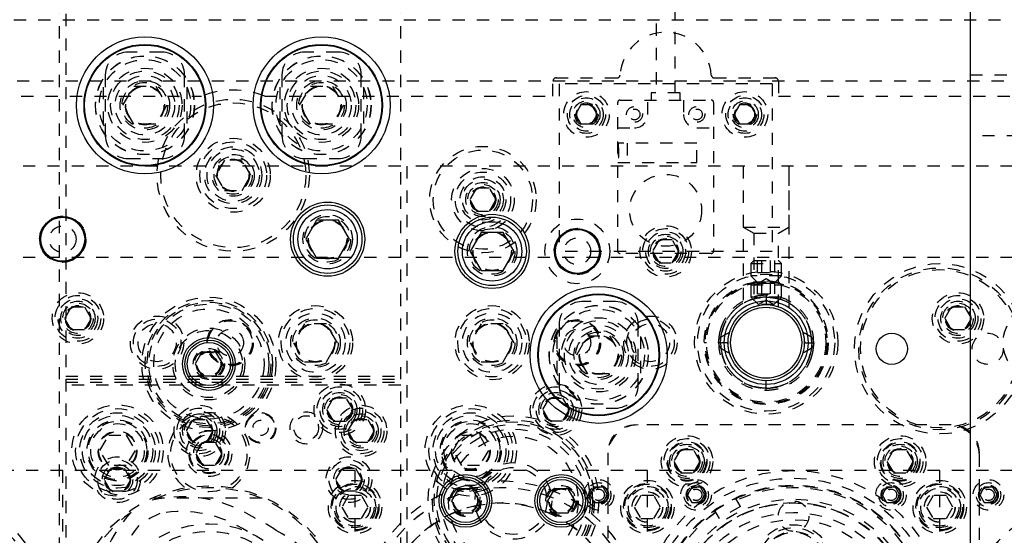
# Model space of a CAD drawing. Header units: inches. Extents: x 1772 to 2706, y -534 to -52.
# Tile 175 of 256: x 1898.53 to 1906.61, y -437.13 to -432.9. Entities that reach past the tile are written whole.
import ezdxf

# ---------------------------------------------------------------- set-up
doc = ezdxf.new("R2010")
doc.units = ezdxf.units.IN
doc.header["$LTSCALE"] = 0.5
doc.header["$MEASUREMENT"] = 0
doc.linetypes.add('HIDDEN', pattern=[0.225, 0.15, -0.075])
doc.layers.add('SID-M-H', color=4, linetype='HIDDEN')
doc.layers.add('SID-M-S', color=105, linetype='Continuous')

msp = doc.modelspace()

# ---------------------------------------------------------------- linework, layer by layer
at = {"layer": 'SID-M-H'}
for p, q in [((1903.74966, -432.72994), (1903.74966, -433.49886)), ((1903.90714, -433.49886), (1903.90714, -432.72994)), ((1907.17841, -432.90102), (1876.50341, -432.90102)), ((1898.85341, -442.85102), (1898.85341, -432.85102)), ((1898.90341, -432.85102), (1898.90341, -442.85102)), ((1901.65341, -442.85102), (1901.65341, -432.85102)), ((1899.69091, -433.16352), (1899.41591, -433.16352)), ((1901.14091, -433.16352), (1900.86591, -433.16352)), ((1876.50341, -433.40102), (1907.17841, -433.40102)), ((1899.22841, -433.35102), (1899.22841, -433.85102)), ((1899.87841, -433.85102), (1899.87841, -433.35102)), ((1900.67841, -433.35102), (1900.67841, -433.85102)), ((1901.32841, -433.85102), (1901.32841, -433.35102)), ((1902.90341, -433.52602), (1902.90341, -433.40102)), ((1902.92841, -433.37602), (1903.42918, -433.37602)), ((1904.22762, -433.37602), (1904.72841, -433.37602)), ((1904.75341, -433.40102), (1904.75341, -433.52602)), ((1906.32841, -433.35102), (1908.32841, -433.35102)), ((1899.20966, -433.45115), (1899.20966, -433.75089)), ((1899.37327, -433.60102), (1899.46334, -433.44502)), ((1899.46334, -433.44502), (1899.64347, -433.44502)), ((1899.64347, -433.44502), (1899.73354, -433.60102)), ((1899.89716, -433.45115), (1899.89716, -433.75089)), ((1900.65966, -433.45115), (1900.65966, -433.75089)), ((1900.82327, -433.60102), (1900.91334, -433.44502)), ((1900.91334, -433.44502), (1901.09347, -433.44502)), ((1901.09347, -433.44502), (1901.18354, -433.60102)), ((1901.34716, -433.45115), (1901.34716, -433.75089)), ((1904.70341, -433.42602), (1902.95341, -433.42602)), ((1902.95341, -433.42602), (1902.95341, -434.80102)), ((1904.70341, -433.42602), (1904.70341, -434.80102)), ((1897.93821, -433.52602), (1900.0186, -433.52602)), ((1900.53821, -433.52602), (1902.90341, -433.52602)), ((1903.45439, -433.55791), (1904.20242, -433.55791)), ((1903.68273, -433.67602), (1903.68273, -433.55791)), ((1903.94651, -433.49886), (1903.71029, -433.49886)), ((1903.71029, -433.49886), (1903.71029, -433.55791)), ((1903.94651, -433.55791), (1903.94651, -433.49886)), ((1903.97407, -433.55791), (1903.97407, -433.67602)), ((1904.75341, -433.52602), (1906.65341, -433.52602)), ((1899.46334, -433.75702), (1899.37327, -433.60102)), ((1899.73354, -433.60102), (1899.64347, -433.75702)), ((1900.91334, -433.75702), (1900.82327, -433.60102)), ((1901.18354, -433.60102), (1901.09347, -433.75702)), ((1903.1333, -433.5979), (1903.0882, -433.67602)), ((1903.22351, -433.5979), (1903.1333, -433.5979)), ((1903.26862, -433.67602), (1903.22351, -433.5979)), ((1903.4347, -434.79807), (1903.4347, -433.5776)), ((1904.2221, -433.5776), (1904.2221, -434.79807)), ((1904.4333, -433.5979), (1904.3882, -433.67602)), ((1904.52351, -433.5979), (1904.4333, -433.5979)), ((1904.56862, -433.67602), (1904.52351, -433.5979)), ((1903.0882, -433.67602), (1903.1333, -433.75415)), ((1903.22351, -433.75415), (1903.26862, -433.67602)), ((1904.3882, -433.67602), (1904.4333, -433.75415)), ((1904.52351, -433.75415), (1904.56862, -433.67602)), ((1899.64347, -433.75702), (1899.46334, -433.75702)), ((1901.09347, -433.75702), (1900.91334, -433.75702)), ((1903.1333, -433.75415), (1903.22351, -433.75415)), ((1903.4347, -433.78626), (1903.5725, -433.78626)), ((1904.08431, -433.78626), (1904.2221, -433.78626)), ((1904.4333, -433.75415), (1904.52351, -433.75415)), ((1908.32841, -433.85102), (1906.32841, -433.85102)), ((1904.08431, -433.91224), (1903.4347, -433.91224)), ((1903.43864, -433.91224), (1903.43864, -434.06972)), ((1903.44257, -433.95161), (1903.43864, -433.95161)), ((1903.44257, -434.03035), (1903.44257, -433.95161)), ((1903.51344, -433.91224), (1903.51344, -434.06972)), ((1904.08431, -434.06972), (1904.08431, -433.91224)), ((1899.41591, -434.03852), (1899.69091, -434.03852)), ((1900.20624, -434.05102), (1900.13407, -434.17602)), ((1900.35058, -434.05102), (1900.20624, -434.05102)), ((1900.42274, -434.17602), (1900.35058, -434.05102)), ((1900.86591, -434.03852), (1901.14091, -434.03852)), ((1903.43864, -434.03035), (1903.44257, -434.03035)), ((1901.65341, -434.10102), (1884.50341, -434.10102)), ((1901.70341, -434.10102), (1901.70341, -441.60102)), ((1918.07841, -434.10102), (1901.70341, -434.10102)), ((1903.4347, -434.06972), (1904.08431, -434.06972)), ((1904.46541, -434.10102), (1904.46541, -435.26324)), ((1904.46591, -434.10102), (1904.46591, -434.60102)), ((1904.84091, -434.60102), (1904.84091, -434.10102)), ((1904.84141, -435.26324), (1904.84141, -434.10102)), ((1900.13407, -434.17602), (1900.20624, -434.30102)), ((1900.35058, -434.30102), (1900.42274, -434.17602)), ((1902.27428, -434.28227), (1902.22015, -434.37602)), ((1902.38253, -434.28227), (1902.27428, -434.28227)), ((1902.43666, -434.37602), (1902.38253, -434.28227)), ((1900.20624, -434.30102), (1900.35058, -434.30102)), ((1902.22015, -434.37602), (1902.27428, -434.46977)), ((1902.38253, -434.46977), (1902.43666, -434.37602)), ((1902.27428, -434.46977), (1902.38253, -434.46977)), ((1904.46591, -434.60102), (1904.84091, -434.60102)), ((1904.46591, -434.60102), (1904.55291, -434.65125)), ((1904.75391, -434.65125), (1904.84091, -434.60102)), ((1904.55291, -434.65125), (1904.75391, -434.65125)), ((1904.55291, -434.65125), (1904.55291, -435.25483)), ((1904.75391, -435.25475), (1904.75391, -434.65125)), ((1903.77428, -434.70727), (1903.72015, -434.80102)), ((1903.88253, -434.70727), (1903.77428, -434.70727)), ((1903.93666, -434.80102), (1903.88253, -434.70727)), ((1901.65341, -434.85102), (1889.30341, -434.85102)), ((1918.07841, -434.85102), (1901.70341, -434.85102)), ((1904.70341, -434.80102), (1902.95341, -434.80102)), ((1904.20242, -434.81775), (1903.45439, -434.81775)), ((1903.72015, -434.80102), (1903.77428, -434.89477)), ((1903.88253, -434.89477), (1903.93666, -434.80102)), ((1903.77428, -434.89477), (1903.88253, -434.89477)), ((1904.55291, -434.87602), (1904.52841, -434.90052)), ((1904.52841, -434.90052), (1904.77841, -434.90052)), ((1904.52841, -434.90052), (1904.52841, -435.00102)), ((1904.55291, -434.87602), (1904.75391, -434.87602)), ((1904.58124, -434.97445), (1904.58124, -434.87602)), ((1904.61732, -434.97445), (1904.61732, -434.87602)), ((1904.68949, -434.97445), (1904.68949, -434.87602)), ((1904.72558, -434.97445), (1904.72558, -434.87602)), ((1904.77841, -434.90052), (1904.75391, -434.87602)), ((1904.77841, -435.00102), (1904.77841, -434.90052)), ((1904.77841, -435.00102), (1904.52841, -435.00102)), ((1904.52841, -435.00102), (1904.59091, -435.06352)), ((1904.58124, -434.97445), (1904.72558, -434.97445)), ((1904.71591, -435.06352), (1904.77841, -435.00102)), ((1904.55291, -435.05102), (1904.52841, -435.07552)), ((1904.52841, -435.07552), (1904.77841, -435.07552)), ((1904.52841, -435.07552), (1904.52841, -435.17602)), ((1904.55291, -435.05102), (1904.75391, -435.05102)), ((1904.58124, -435.14945), (1904.58124, -435.05102)), ((1904.65341, -435.02744), (1904.59091, -435.06352)), ((1904.71591, -435.06352), (1904.59091, -435.06352)), ((1904.61732, -435.14945), (1904.61732, -435.05102)), ((1904.71591, -435.06352), (1904.65341, -435.02744)), ((1904.68949, -435.14945), (1904.68949, -435.05102)), ((1904.72558, -435.14945), (1904.72558, -435.05102)), ((1904.77841, -435.07552), (1904.75391, -435.05102)), ((1904.77841, -435.17602), (1904.77841, -435.07552)), ((1904.77841, -435.17602), (1904.52841, -435.17602)), ((1904.52841, -435.17602), (1904.59091, -435.23852)), ((1904.58124, -435.14945), (1904.72558, -435.14945)), ((1904.65341, -435.16037), (1904.65341, -435.23837)), ((1904.71591, -435.23852), (1904.77841, -435.17602)), ((1898.89515, -435.35102), (1898.94928, -435.25727)), ((1898.94928, -435.25727), (1899.05753, -435.25727)), ((1899.05753, -435.25727), (1899.11166, -435.35102)), ((1903.41591, -435.21352), (1903.14091, -435.21352)), ((1904.58347, -435.24542), (1904.63643, -435.23798)), ((1904.65341, -435.20244), (1904.59091, -435.23852)), ((1904.71591, -435.23852), (1904.59091, -435.23852)), ((1904.63643, -435.23798), (1904.65619, -435.23753)), ((1904.71591, -435.23852), (1904.65341, -435.20244)), ((1906.12015, -435.35102), (1906.17428, -435.25727)), ((1906.17428, -435.25727), (1906.28253, -435.25727)), ((1906.28253, -435.25727), (1906.33666, -435.35102)), ((1898.94928, -435.44477), (1898.89515, -435.35102)), ((1899.11166, -435.35102), (1899.05753, -435.44477)), ((1900.86334, -435.39502), (1900.77327, -435.55102)), ((1901.04347, -435.39502), (1900.86334, -435.39502)), ((1901.13354, -435.55102), (1901.04347, -435.39502)), ((1902.31334, -435.39502), (1902.22327, -435.55102)), ((1902.49347, -435.39502), (1902.31334, -435.39502)), ((1902.58354, -435.55102), (1902.49347, -435.39502)), ((1902.95341, -435.40102), (1902.95341, -435.90102)), ((1903.60341, -435.90102), (1903.60341, -435.40102)), ((1904.40306, -435.36374), (1904.40306, -435.36374)), ((1906.17428, -435.44477), (1906.12015, -435.35102)), ((1906.33666, -435.35102), (1906.28253, -435.44477)), ((1899.05753, -435.44477), (1898.94928, -435.44477)), ((1902.93466, -435.50115), (1902.93466, -435.80089)), ((1903.09827, -435.65102), (1903.18834, -435.49502)), ((1903.18834, -435.49502), (1903.36847, -435.49502)), ((1903.36847, -435.49502), (1903.45854, -435.65102)), ((1903.62216, -435.50115), (1903.62216, -435.80089)), ((1904.95209, -435.45578), (1904.96507, -435.51713)), ((1906.28253, -435.44477), (1906.17428, -435.44477)), ((1900.77327, -435.55102), (1900.86334, -435.70702)), ((1901.04347, -435.70702), (1901.13354, -435.55102)), ((1902.22327, -435.55102), (1902.31334, -435.70702)), ((1902.49347, -435.70702), (1902.58354, -435.55102)), ((1904.16421, -435.55102), (1904.14521, -435.55102)), ((1904.34087, -435.55103), (1904.27845, -435.55103)), ((1904.33991, -435.55102), (1904.34024, -435.53665)), ((1904.34724, -435.61841), (1904.33991, -435.55102)), ((1904.96507, -435.51713), (1904.96681, -435.55896)), ((1904.96595, -435.55102), (1905.02837, -435.55101)), ((1905.16161, -435.55102), (1905.16161, -435.55102)), ((1905.21591, -435.55102), (1905.21591, -435.55102)), ((1903.18834, -435.80702), (1903.09827, -435.65102)), ((1903.45854, -435.65102), (1903.36847, -435.80702)), ((1904.35307, -435.64089), (1904.34724, -435.61841)), ((1900.86334, -435.70702), (1901.04347, -435.70702)), ((1902.31334, -435.70702), (1902.49347, -435.70702)), ((1898.90341, -435.82602), (1901.65341, -435.82602)), ((1903.36847, -435.80702), (1903.18834, -435.80702)), ((1898.90341, -435.85102), (1901.65341, -435.85102)), ((1898.90341, -435.87602), (1901.65341, -435.87602)), ((1901.65341, -435.90102), (1898.90341, -435.90102)), ((1904.70094, -435.8609), (1904.64023, -435.86424)), ((1904.65341, -435.94167), (1904.65341, -435.86367)), ((1901.09928, -436.00727), (1901.04515, -436.10102)), ((1901.20753, -436.00727), (1901.09928, -436.00727)), ((1901.26166, -436.10102), (1901.20753, -436.00727)), ((1902.82015, -436.10102), (1902.87428, -436.00727)), ((1902.87428, -436.00727), (1902.98253, -436.00727)), ((1902.98253, -436.00727), (1903.03666, -436.10102)), ((1901.04515, -436.10102), (1901.09928, -436.19477)), ((1901.20753, -436.19477), (1901.26166, -436.10102)), ((1902.87428, -436.19477), (1902.82015, -436.10102)), ((1903.03666, -436.10102), (1902.98253, -436.19477)), ((1903.14091, -436.08852), (1903.41591, -436.08852)), ((1899.89515, -436.27602), (1899.94928, -436.18227)), ((1899.94928, -436.18227), (1900.05753, -436.18227)), ((1900.05753, -436.18227), (1900.11166, -436.27602)), ((1901.09928, -436.19477), (1901.20753, -436.19477)), ((1901.22015, -436.27602), (1901.27428, -436.18227)), ((1901.27428, -436.18227), (1901.38253, -436.18227)), ((1901.38253, -436.18227), (1901.43666, -436.27602)), ((1902.98253, -436.19477), (1902.87428, -436.19477)), ((1906.17341, -436.22602), (1903.58341, -436.22602)), ((1899.18407, -436.43602), (1899.25624, -436.31102)), ((1899.25624, -436.31102), (1899.40058, -436.31102)), ((1899.40058, -436.31102), (1899.47274, -436.43602)), ((1899.94928, -436.36977), (1899.89515, -436.27602)), ((1900.11166, -436.27602), (1900.05753, -436.36977)), ((1901.27428, -436.36977), (1901.22015, -436.27602)), ((1901.43666, -436.27602), (1901.38253, -436.36977)), ((1902.08407, -436.43602), (1902.15624, -436.31102)), ((1902.15624, -436.31102), (1902.30058, -436.31102)), ((1902.30058, -436.31102), (1902.37274, -436.43602)), ((1900.13253, -436.36977), (1899.94928, -436.36977)), ((1900.02428, -436.36977), (1899.97015, -436.46352)), ((1900.18666, -436.46352), (1900.13253, -436.36977)), ((1901.38253, -436.36977), (1901.27428, -436.36977)), ((1899.25624, -436.56102), (1899.18407, -436.43602)), ((1899.47274, -436.43602), (1899.40058, -436.56102)), ((1899.97015, -436.46352), (1900.02428, -436.55727)), ((1900.13253, -436.55727), (1900.18666, -436.46352)), ((1902.15624, -436.56102), (1902.08407, -436.43602)), ((1902.37274, -436.43602), (1902.30058, -436.56102)), ((1903.35341, -436.45602), (1903.35341, -439.24602)), ((1903.94928, -436.43227), (1903.89515, -436.52602)), ((1904.05753, -436.43227), (1903.94928, -436.43227)), ((1904.11166, -436.52602), (1904.05753, -436.43227)), ((1905.69928, -436.43227), (1905.64515, -436.52602)), ((1905.80753, -436.43227), (1905.69928, -436.43227)), ((1905.86166, -436.52602), (1905.80753, -436.43227)), ((1906.40341, -439.37102), (1906.40341, -436.45602)), ((1899.40058, -436.56102), (1899.25624, -436.56102)), ((1900.02428, -436.55727), (1900.13253, -436.55727)), ((1902.30058, -436.56102), (1902.15624, -436.56102)), ((1903.89515, -436.52602), (1903.94928, -436.61977)), ((1904.05753, -436.61977), (1904.11166, -436.52602)), ((1905.64515, -436.52602), (1905.69928, -436.61977)), ((1905.80753, -436.61977), (1905.86166, -436.52602)), ((1918.07841, -436.60102), (1875.52841, -436.60102)), ((1898.87841, -439.10102), (1898.87841, -436.60102)), ((1899.22015, -436.67602), (1899.27428, -436.58227)), ((1899.27428, -436.58227), (1899.38253, -436.58227)), ((1899.38253, -436.58227), (1899.43666, -436.67602)), ((1901.12015, -436.67602), (1901.17428, -436.58227)), ((1901.17428, -436.58227), (1901.28253, -436.58227)), ((1901.27841, -439.10102), (1901.27841, -436.60102)), ((1901.28253, -436.58227), (1901.33666, -436.67602)), ((1903.67841, -439.10102), (1903.67841, -436.60102)), ((1903.94928, -436.61977), (1904.05753, -436.61977)), ((1905.69928, -436.61977), (1905.80753, -436.61977)), ((1906.07841, -439.10102), (1906.07841, -436.60102)), ((1899.27428, -436.76977), (1899.22015, -436.67602)), ((1899.43666, -436.67602), (1899.38253, -436.76977)), ((1901.17428, -436.76977), (1901.12015, -436.67602)), ((1901.33666, -436.67602), (1901.28253, -436.76977)), ((1899.38253, -436.76977), (1899.27428, -436.76977)), ((1901.28253, -436.76977), (1901.17428, -436.76977)), ((1903.24232, -436.73852), (1903.20624, -436.80102)), ((1903.20624, -436.80102), (1903.24232, -436.86352)), ((1903.31449, -436.73852), (1903.24232, -436.73852)), ((1903.35058, -436.80102), (1903.31449, -436.73852)), ((1903.31449, -436.86352), (1903.35058, -436.80102)), ((1904.04232, -436.73852), (1904.00624, -436.80102)), ((1904.00624, -436.80102), (1904.04232, -436.86352)), ((1904.11449, -436.73852), (1904.04232, -436.73852)), ((1904.15058, -436.80102), (1904.11449, -436.73852)), ((1904.11449, -436.86352), (1904.15058, -436.80102)), ((1905.64232, -436.73852), (1905.60624, -436.80102)), ((1905.60624, -436.80102), (1905.64232, -436.86352)), ((1905.71449, -436.73852), (1905.64232, -436.73852)), ((1905.75058, -436.80102), (1905.71449, -436.73852)), ((1905.71449, -436.86352), (1905.75058, -436.80102)), ((1906.44232, -436.73852), (1906.40624, -436.80102)), ((1906.40624, -436.80102), (1906.44232, -436.86352)), ((1906.51449, -436.73852), (1906.44232, -436.73852)), ((1906.55058, -436.80102), (1906.51449, -436.73852)), ((1906.51449, -436.86352), (1906.55058, -436.80102)), ((1899.61473, -436.82602), (1900.54209, -436.82602)), ((1901.22428, -436.80727), (1901.17015, -436.90102)), ((1901.33253, -436.80727), (1901.22428, -436.80727)), ((1901.38666, -436.90102), (1901.33253, -436.80727)), ((1902.01314, -436.84515), (1902.0133, -436.84551)), ((1903.24232, -436.86352), (1903.31449, -436.86352)), ((1903.62428, -436.80727), (1903.57015, -436.90102)), ((1903.73253, -436.80727), (1903.62428, -436.80727)), ((1903.78666, -436.90102), (1903.73253, -436.80727)), ((1904.04232, -436.86352), (1904.11449, -436.86352)), ((1904.44251, -436.89603), (1904.40474, -436.8306)), ((1904.41314, -436.84515), (1904.4133, -436.84551)), ((1905.64232, -436.86352), (1905.71449, -436.86352)), ((1906.02428, -436.80727), (1905.97015, -436.90102)), ((1906.13253, -436.80727), (1906.02428, -436.80727)), ((1906.18666, -436.90102), (1906.13253, -436.80727)), ((1906.44232, -436.86352), (1906.51449, -436.86352)), ((1901.17015, -436.90102), (1901.22428, -436.99477)), ((1901.33253, -436.99477), (1901.38666, -436.90102)), ((1901.84016, -436.94547), (1901.83993, -436.94515)), ((1902.88089, -436.9539), (1902.88105, -436.95354)), ((1903.57015, -436.90102), (1903.62428, -436.99477)), ((1903.73253, -436.99477), (1903.78666, -436.90102)), ((1904.2693, -436.99603), (1904.23153, -436.9306)), ((1904.24016, -436.94547), (1904.23993, -436.94515)), ((1904.44251, -436.89603), (1904.2693, -436.99603)), ((1905.28089, -436.9539), (1905.28105, -436.95354)), ((1905.97015, -436.90102), (1906.02428, -436.99477)), ((1906.13253, -436.99477), (1906.18666, -436.90102)), ((1901.22428, -436.99477), (1901.33253, -436.99477)), ((1903.62428, -436.99477), (1903.73253, -436.99477)), ((1906.02428, -436.99477), (1906.13253, -436.99477)), ((1903.05432, -437.05358), (1903.05409, -437.0539)), ((1905.45432, -437.05358), (1905.45409, -437.0539))]:
    msp.add_line(p, q, dxfattribs=at)
for centre, radius in [((1899.55341, -433.60102), 0.40625), ((1899.55341, -433.60102), 0.405), ((1899.55341, -433.60102), 0.375), ((1901.00341, -433.60102), 0.40625), ((1901.00341, -433.60102), 0.405), ((1901.00341, -433.60102), 0.375), ((1899.55341, -433.60102), 0.3045), ((1899.55341, -433.60102), 0.28125), ((1901.00341, -433.60102), 0.3045), ((1901.00341, -433.60102), 0.28125), ((1899.55341, -433.60102), 0.24375), ((1899.55341, -433.60102), 0.203), ((1901.00341, -433.60102), 0.24375), ((1901.00341, -433.60102), 0.203), ((1899.55341, -433.60102), 0.1875), ((1899.55341, -433.60102), 0.16072), ((1899.55341, -433.60102), 0.16045), ((1899.55341, -433.60102), 0.15993), ((1899.55341, -433.60102), 0.15625), ((1901.00341, -433.60102), 0.1875), ((1901.00341, -433.60102), 0.16072), ((1901.00341, -433.60102), 0.16045), ((1901.00341, -433.60102), 0.15993), ((1901.00341, -433.60102), 0.15625), ((1903.17841, -433.67602), 0.1875), ((1904.47841, -433.67602), 0.1875), ((1900.27841, -434.17602), 0.625), ((1903.17841, -433.67602), 0.156), ((1903.17841, -433.67602), 0.137), ((1903.17841, -433.67602), 0.1105), ((1904.47841, -433.67602), 0.156), ((1904.47841, -433.67602), 0.137), ((1904.47841, -433.67602), 0.1105), ((1900.27841, -434.17602), 0.595), ((1903.17841, -433.67602), 0.095), ((1903.17841, -433.67602), 0.08397), ((1903.17841, -433.67602), 0.0837), ((1903.17841, -433.67602), 0.08318), ((1903.17841, -433.67602), 0.0795), ((1903.5725, -433.67602), 0.06496), ((1903.57251, -433.67602), 0.0445), ((1904.08431, -433.67602), 0.06496), ((1904.08431, -433.67602), 0.0445), ((1904.47841, -433.67602), 0.095), ((1904.47841, -433.67602), 0.08397), ((1904.47841, -433.67602), 0.0837), ((1904.47841, -433.67602), 0.08318), ((1904.47841, -433.67602), 0.0795), ((1900.27841, -434.17602), 0.30375), ((1900.27841, -434.17602), 0.27375), ((1900.27841, -434.17602), 0.23438), ((1900.27841, -434.17602), 0.21469), ((1902.32841, -434.37602), 0.4375), ((1902.32841, -434.37602), 0.4075), ((1900.27841, -434.17602), 0.172), ((1900.27841, -434.17602), 0.15625), ((1900.27841, -434.17602), 0.13297), ((1900.27841, -434.17602), 0.1327), ((1900.27841, -434.17602), 0.13218), ((1900.27841, -434.17602), 0.1285), ((1902.32841, -434.37602), 0.25687), ((1902.32841, -434.37602), 0.22687), ((1902.32841, -434.37602), 0.1875), ((1902.32841, -434.37602), 0.16781), ((1903.8284, -434.46342), 0.29528), ((1902.32841, -434.37602), 0.1405), ((1902.32841, -434.37602), 0.125), ((1902.32841, -434.37602), 0.10497), ((1902.32841, -434.37602), 0.1047), ((1902.32841, -434.37602), 0.10418), ((1902.32841, -434.37602), 0.1005), ((1898.87841, -434.70102), 0.19), ((1901.05341, -434.70102), 0.203), ((1901.05341, -434.70102), 0.1875), ((1901.05341, -434.70102), 0.16072), ((1901.05341, -434.70102), 0.16045), ((1901.05341, -434.70102), 0.15993), ((1903.10341, -434.80102), 0.26565), ((1898.87841, -434.70102), 0.1095), ((1901.05341, -434.70102), 0.15625), ((1902.40341, -434.80102), 0.203), ((1902.40341, -434.80102), 0.1875), ((1903.10341, -434.80102), 0.19), ((1903.82841, -434.80102), 0.211), ((1903.82841, -434.80102), 0.1875), ((1902.40341, -434.80102), 0.16072), ((1902.40341, -434.80102), 0.16045), ((1902.40341, -434.80102), 0.15993), ((1902.40341, -434.80102), 0.15625), ((1903.10341, -434.80102), 0.1095), ((1903.82841, -434.80102), 0.1625), ((1903.82841, -434.80102), 0.1405), ((1903.82841, -434.80102), 0.125), ((1903.82841, -434.80102), 0.10497), ((1903.82841, -434.80102), 0.1047), ((1903.82841, -434.80102), 0.10418), ((1903.82841, -434.80102), 0.1005), ((1906.07841, -435.60102), 0.7), ((1906.07841, -435.60102), 0.665), ((1904.65341, -435.55102), 0.5875), ((1904.65341, -435.55102), 0.5625), ((1906.07841, -435.60102), 0.65), ((1904.65341, -435.55102), 0.5082), ((1904.65341, -435.55102), 0.5), ((1904.65341, -435.55102), 0.4892), ((1899.00341, -435.35102), 0.211), ((1899.00341, -435.35102), 0.1875), ((1899.00341, -435.35102), 0.1625), ((1900.07841, -435.72602), 0.55), ((1906.22841, -435.35102), 0.211), ((1906.22841, -435.35102), 0.1875), ((1906.22841, -435.35102), 0.1625), ((1899.00341, -435.35102), 0.1405), ((1899.00341, -435.35102), 0.125), ((1899.00341, -435.35102), 0.10497), ((1899.00341, -435.35102), 0.1047), ((1899.00341, -435.35102), 0.10418), ((1899.00341, -435.35102), 0.1005), ((1900.07841, -435.72602), 0.5225), ((1900.07841, -435.72602), 0.5075), ((1900.07841, -435.72602), 0.49213), ((1900.95341, -435.55102), 0.3045), ((1902.40341, -435.55102), 0.3045), ((1903.27841, -435.65102), 0.40625), ((1903.27841, -435.65102), 0.405), ((1904.65341, -435.55102), 0.29167), ((1906.22841, -435.35102), 0.1405), ((1906.22841, -435.35102), 0.125), ((1906.22841, -435.35102), 0.10497), ((1906.22841, -435.35102), 0.1047), ((1906.22841, -435.35102), 0.10418), ((1906.22841, -435.35102), 0.1005), ((1906.90341, -435.55102), 0.3045), ((1899.65341, -435.55102), 0.21875), ((1900.07841, -435.72602), 0.45276), ((1900.95341, -435.55102), 0.28125), ((1900.95341, -435.55102), 0.24375), ((1900.95341, -435.55102), 0.203), ((1902.40341, -435.55102), 0.28125), ((1902.40341, -435.55102), 0.24375), ((1902.40341, -435.55102), 0.203), ((1903.27841, -435.65102), 0.375), ((1903.27841, -435.65102), 0.3045), ((1903.70341, -435.55102), 0.21875), ((1899.65341, -435.55102), 0.195), ((1899.65341, -435.55102), 0.15625), ((1900.07841, -435.72602), 0.29528), ((1900.25341, -435.55102), 0.19), ((1900.25341, -435.55102), 0.1875), ((1900.25341, -435.55102), 0.1805), ((1900.95341, -435.55102), 0.1875), ((1900.95341, -435.55102), 0.16072), ((1900.95341, -435.55102), 0.16045), ((1900.95341, -435.55102), 0.15993), ((1900.95341, -435.55102), 0.15625), ((1902.40341, -435.55102), 0.1875), ((1902.40341, -435.55102), 0.16072), ((1902.40341, -435.55102), 0.16045), ((1902.40341, -435.55102), 0.15993), ((1902.40341, -435.55102), 0.15625), ((1903.10341, -435.55102), 0.19), ((1903.10341, -435.55102), 0.1875), ((1903.10341, -435.55102), 0.1805), ((1903.27841, -435.65102), 0.28125), ((1903.27841, -435.65102), 0.24375), ((1903.70341, -435.55102), 0.195), ((1903.70341, -435.55102), 0.15625), ((1900.07841, -435.72602), 0.27559), ((1900.25341, -435.55102), 0.1095), ((1903.10341, -435.55102), 0.1095), ((1903.27841, -435.65102), 0.203), ((1903.27841, -435.65102), 0.1875), ((1903.27841, -435.65102), 0.16072), ((1903.27841, -435.65102), 0.16045), ((1903.27841, -435.65102), 0.15993), ((1903.27841, -435.65102), 0.15625), ((1906.47211, -435.60102), 0.12795), ((1900.07841, -435.72602), 0.12795), ((1900.07841, -435.72602), 0.11811), ((1900.07841, -435.72602), 0.10289), ((1900.07841, -435.72602), 0.10262), ((1900.07841, -435.72602), 0.1021), ((1900.07841, -435.72602), 0.09843), ((1901.15341, -436.10102), 0.211), ((1901.15341, -436.10102), 0.1875), ((1902.92841, -436.10102), 0.211), ((1902.92841, -436.10102), 0.1875), ((1901.15341, -436.10102), 0.1625), ((1901.15341, -436.10102), 0.1405), ((1901.15341, -436.10102), 0.125), ((1901.15341, -436.10102), 0.10497), ((1901.15341, -436.10102), 0.1047), ((1901.15341, -436.10102), 0.10418), ((1902.92841, -436.10102), 0.1625), ((1902.92841, -436.10102), 0.1405), ((1902.92841, -436.10102), 0.125), ((1902.92841, -436.10102), 0.10497), ((1902.92841, -436.10102), 0.1047), ((1902.92841, -436.10102), 0.10418), ((1899.32841, -436.43602), 0.375), ((1900.00341, -436.27602), 0.211), ((1901.15341, -436.10102), 0.1005), ((1901.32841, -436.27602), 0.211), ((1902.22841, -436.43602), 0.375), ((1902.92841, -436.10102), 0.1005), ((1899.32841, -436.43602), 0.34375), ((1899.32841, -436.43602), 0.31), ((1899.32841, -436.43602), 0.28906), ((1900.07841, -436.46352), 0.3125), ((1900.00341, -436.27602), 0.1875), ((1900.00341, -436.27602), 0.1625), ((1900.00341, -436.27602), 0.1405), ((1900.00341, -436.27602), 0.125), ((1900.50341, -436.25102), 0.125), ((1900.50341, -436.25102), 0.11888), ((1900.87841, -436.25102), 0.1325), ((1900.87841, -436.25102), 0.1005), ((1901.32841, -436.27602), 0.1875), ((1901.32841, -436.27602), 0.1625), ((1901.32841, -436.27602), 0.1405), ((1901.32841, -436.27602), 0.125), ((1902.57841, -436.85102), 0.7), ((1902.22841, -436.43602), 0.34375), ((1902.22841, -436.43602), 0.31), ((1902.22841, -436.43602), 0.28906), ((1899.32841, -436.43602), 0.25), ((1899.32841, -436.43602), 0.24), ((1899.32841, -436.43602), 0.22), ((1900.00341, -436.27602), 0.10497), ((1900.00341, -436.27602), 0.1047), ((1900.00341, -436.27602), 0.10418), ((1900.00341, -436.27602), 0.1005), ((1900.50341, -436.25102), 0.063), ((1901.32841, -436.27602), 0.10497), ((1901.32841, -436.27602), 0.1047), ((1901.32841, -436.27602), 0.10418), ((1901.32841, -436.27602), 0.1005), ((1902.57841, -436.85102), 0.665), ((1902.57841, -436.85102), 0.65), ((1902.57841, -436.85102), 0.62992), ((1902.22841, -436.43602), 0.25), ((1902.22841, -436.43602), 0.24), ((1902.22841, -436.43602), 0.22), ((1899.32841, -436.43602), 0.16), ((1899.32841, -436.43602), 0.155), ((1900.07841, -436.46352), 0.1875), ((1900.07841, -436.46352), 0.1625), ((1900.07841, -436.46352), 0.15625), ((1902.57841, -436.85102), 0.59055), ((1902.57841, -436.85102), 0.5315), ((1902.22841, -436.43602), 0.16), ((1902.22841, -436.43602), 0.155), ((1904.00341, -436.52602), 0.211), ((1905.75341, -436.52602), 0.211), ((1900.07841, -436.46352), 0.125), ((1900.07841, -436.46352), 0.10497), ((1900.07841, -436.46352), 0.1047), ((1900.07841, -436.46352), 0.10418), ((1900.07841, -436.46352), 0.1005), ((1904.00341, -436.52602), 0.1875), ((1904.00341, -436.52602), 0.1625), ((1904.00341, -436.52602), 0.15625), ((1904.00341, -436.52602), 0.1405), ((1904.00341, -436.52602), 0.125), ((1905.75341, -436.52602), 0.1875), ((1905.75341, -436.52602), 0.1625), ((1905.75341, -436.52602), 0.15625), ((1905.75341, -436.52602), 0.1405), ((1905.75341, -436.52602), 0.125), ((1904.00341, -436.52602), 0.10497), ((1904.00341, -436.52602), 0.1047), ((1904.00341, -436.52602), 0.10418), ((1904.00341, -436.52602), 0.1005), ((1905.75341, -436.52602), 0.10497), ((1905.75341, -436.52602), 0.1047), ((1905.75341, -436.52602), 0.10418), ((1905.75341, -436.52602), 0.1005), ((1899.32841, -436.67602), 0.1875), ((1899.32841, -436.67602), 0.1625), ((1899.32841, -436.67602), 0.125), ((1901.22841, -436.67602), 0.1875), ((1901.22841, -436.67602), 0.1625), ((1901.22841, -436.67602), 0.125), ((1902.57841, -436.85102), 0.31496), ((1899.32841, -436.67602), 0.10497), ((1899.32841, -436.67602), 0.1047), ((1899.32841, -436.67602), 0.10418), ((1899.32841, -436.67602), 0.1005), ((1901.22841, -436.67602), 0.10497), ((1901.22841, -436.67602), 0.1047), ((1901.22841, -436.67602), 0.10418), ((1901.22841, -436.67602), 0.1005), ((1902.57841, -436.85102), 0.27559), ((1904.87841, -437.85102), 1.25), ((1901.27841, -436.90102), 0.21875), ((1901.27841, -436.90102), 0.1953), ((1901.27841, -436.90102), 0.1875), ((1902.18471, -436.85102), 0.12795), ((1902.97211, -436.85102), 0.12795), ((1903.27841, -436.80102), 0.125), ((1903.27841, -436.80102), 0.1005), ((1903.27841, -436.80102), 0.08068), ((1903.27841, -436.80102), 0.08006), ((1903.67841, -436.90102), 0.21875), ((1903.67841, -436.90102), 0.1953), ((1903.67841, -436.90102), 0.1875), ((1904.87841, -437.85102), 1.1875), ((1904.87841, -437.85102), 1.13), ((1904.07841, -436.80102), 0.125), ((1904.07841, -436.80102), 0.1005), ((1904.07841, -436.80102), 0.08068), ((1904.07841, -436.80102), 0.08006), ((1905.67841, -436.80102), 0.125), ((1905.67841, -436.80102), 0.1005), ((1905.67841, -436.80102), 0.08068), ((1905.67841, -436.80102), 0.08006), ((1906.07841, -436.90102), 0.21875), ((1906.07841, -436.90102), 0.1953), ((1906.07841, -436.90102), 0.1875), ((1906.47841, -436.80102), 0.125), ((1906.47841, -436.80102), 0.1005), ((1906.47841, -436.80102), 0.08068), ((1906.47841, -436.80102), 0.08006), ((1900.07841, -437.85102), 1.125), ((1901.27841, -436.90102), 0.17), ((1901.27841, -436.90102), 0.15625), ((1901.27841, -436.90102), 0.126), ((1901.27841, -436.90102), 0.125), ((1902.18471, -436.85102), 0.11811), ((1902.18471, -436.85102), 0.10289), ((1902.18471, -436.85102), 0.10262), ((1902.18471, -436.85102), 0.1021), ((1902.18471, -436.85102), 0.09843), ((1902.97211, -436.85102), 0.11811), ((1902.97211, -436.85102), 0.10289), ((1902.97211, -436.85102), 0.10262), ((1902.97211, -436.85102), 0.1021), ((1902.97211, -436.85102), 0.09843), ((1903.27841, -436.80102), 0.07603), ((1903.27841, -436.80102), 0.0625), ((1903.27841, -436.80102), 0.047), ((1903.27841, -436.80102), 0.0465), ((1903.67841, -436.90102), 0.17), ((1903.67841, -436.90102), 0.15625), ((1903.67841, -436.90102), 0.126), ((1903.67841, -436.90102), 0.125), ((1904.87841, -437.85102), 1.1264), ((1904.87841, -437.85102), 1.125), ((1904.07841, -436.80102), 0.07603), ((1904.07841, -436.80102), 0.0625), ((1904.07841, -436.80102), 0.047), ((1904.07841, -436.80102), 0.0465), ((1905.67841, -436.80102), 0.07603), ((1905.67841, -436.80102), 0.0625), ((1905.67841, -436.80102), 0.047), ((1905.67841, -436.80102), 0.0465), ((1906.07841, -436.90102), 0.17), ((1906.07841, -436.90102), 0.15625), ((1906.07841, -436.90102), 0.126), ((1906.07841, -436.90102), 0.125), ((1906.47841, -436.80102), 0.07603), ((1906.47841, -436.80102), 0.0625), ((1906.47841, -436.80102), 0.047), ((1906.47841, -436.80102), 0.0465), ((1902.47841, -437.85102), 0.98327), ((1904.87841, -437.85102), 1.015), ((1904.87841, -437.85102), 0.98425), ((1904.87841, -437.85102), 0.98327), ((1904.87841, -436.97602), 0.125), ((1904.87841, -437.85102), 0.90551), ((1900.07841, -437.85102), 0.8125), ((1904.87841, -437.85102), 0.84646), ((1904.87841, -437.35102), 0.3045), ((1900.07841, -437.85102), 0.75), ((1904.87841, -437.35102), 0.28125), ((1904.87841, -437.35102), 0.25), ((1904.87841, -437.35102), 0.24375)]:
    msp.add_circle(centre, radius, dxfattribs=at)
for centre, radius, start, end in [((1903.8284, -433.37602), 0.375, 3.583322, 176.416678), ((1899.41591, -433.35102), 0.1875, 90, 180), ((1899.69091, -433.35102), 0.1875, 0, 90), ((1900.86591, -433.35102), 0.1875, 90, 180), ((1901.14091, -433.35102), 0.1875, 0, 90), ((1902.92841, -433.40102), 0.025, 90, 180), ((1903.42918, -433.35102), 0.025, 270, 356.416678), ((1904.22762, -433.35102), 0.025, 183.583322, 270), ((1904.72841, -433.40102), 0.025, 0, 90), ((1900.27841, -434.17602), 0.7, 68.213211, 111.786789), ((1903.45439, -433.5776), 0.01969, 90, 180), ((1904.20242, -433.5776), 0.01969, 0, 90), ((1903.5725, -433.67602), 0.11024, 270, 0), ((1904.08431, -433.67602), 0.11024, 180, 270), ((1899.41591, -433.85102), 0.1875, 180, 270), ((1899.69091, -433.85102), 0.1875, 270, 0), ((1900.86591, -433.85102), 0.1875, 180, 270), ((1901.14091, -433.85102), 0.1875, 270, 0), ((1903.45439, -434.79807), 0.01969, 180, 270), ((1904.20242, -434.79807), 0.01969, 270, 0), ((1903.14091, -435.40102), 0.1875, 90, 180), ((1903.41591, -435.40102), 0.1875, 0, 90), ((1903.14091, -435.90102), 0.1875, 180, 270), ((1903.41591, -435.90102), 0.1875, 270, 0), ((1900.07841, -436.46352), 0.3375, 304.327693, 235.672307), ((1903.60341, -436.47602), 0.25, 90, 180), ((1903.58341, -436.45602), 0.23, 90, 180), ((1906.15341, -436.47602), 0.25, 0, 90), ((1906.17341, -436.45602), 0.23, 0, 90), ((1902.47841, -437.85102), 1.1625, 228.189685, 131.810315), ((1897.67841, -437.85102), 1.05, 17.75279, 162.24721), ((1897.67841, -437.85102), 1.10827, 5.176891, 114.823109), ((1900.07841, -437.85102), 1.10827, 5.176891, 114.823109), ((1902.47841, -437.85102), 1.10827, 5.176891, 114.823109), ((1902.47841, -437.85102), 1.10787, 5.176891, 114.823109), ((1904.87841, -437.85102), 1.10827, 5.176891, 114.823109), ((1904.87841, -437.85102), 1.10787, 5.176891, 114.823109), ((1899.85842, -437.92593), 1.10827, 57.256028, 102.786889), ((1902.47841, -437.85102), 0.98366, 65.83717, 174.16283), ((1904.87841, -437.85102), 0.98366, 65.83717, 174.16283), ((1907.27841, -437.85102), 0.98366, 65.83717, 174.16283), ((1907.27841, -437.85102), 0.98327, 65.83717, 174.16283), ((1900.07841, -437.85102), 1.10827, 125.176891, 234.823109), ((1900.25327, -437.69797), 1.10827, 137.213111, 182.743972), ((1900.07841, -437.85102), 0.98327, 114.16283, 125.83717), ((1899.85057, -437.92154), 0.98327, 56.381589, 100.23103), ((1902.47841, -437.85102), 1.10827, 125.176891, 234.823109), ((1902.47841, -437.85102), 1.10787, 125.176891, 234.823109), ((1904.87841, -437.85102), 1.10827, 125.176891, 234.823109), ((1904.87841, -437.85102), 1.10787, 125.176891, 234.823109), ((1900.07841, -437.85102), 0.93748, 53.876672, 66.123328), ((1902.47841, -437.85102), 1.1625, 135.208675, 224.791325), ((1897.72352, -438.07899), 1.10827, 17.213111, 62.743972), ((1900.25339, -437.68897), 0.98327, 139.76897, 183.618411), ((1900.12352, -438.07899), 1.10827, 17.213111, 62.743972), ((1902.47841, -437.85102), 0.98366, 305.83717, 54.16283), ((1904.87841, -437.85102), 0.98366, 305.83717, 54.16283)]:
    msp.add_arc(centre, radius, start, end, dxfattribs=at)
for points, knots in [([(1904.65341, -435.16037), (1904.61979, -435.16294), (1904.55564, -435.16784), (1904.46977, -435.20282), (1904.40134, -435.2492), (1904.35013, -435.30194), (1904.31392, -435.35487), (1904.29023, -435.40429), (1904.27544, -435.44917), (1904.26656, -435.49391), (1904.26211, -435.52767), (1904.26332, -435.54765), (1904.26352, -435.5509)], [0, 0, 0, 0, 0.16428431, 0.31357341, 0.44779043, 0.56707943, 0.67134801, 0.76053896, 0.83469807, 0.90201851, 0.98402371, 1, 1, 1, 1]), ([(1904.27845, -435.55101), (1904.28154, -435.51439), (1904.28772, -435.44111), (1904.33707, -435.3405), (1904.41502, -435.25336), (1904.52384, -435.18899), (1904.61022, -435.18028), (1904.65341, -435.17593)], [0, 0, 0, 0, 0.1866588, 0.3734284, 0.5601675, 0.7800825, 1, 1, 1, 1]), ([(1904.65341, -435.17593), (1904.61677, -435.17913), (1904.54351, -435.18552), (1904.44267, -435.23442), (1904.35601, -435.31289), (1904.29133, -435.42141), (1904.28274, -435.50782), (1904.27845, -435.55103)], [0, 0, 0, 0, 0.1867859, 0.3735113, 0.5602438, 0.7800974, 1, 1, 1, 1]), ([(1904.28093, -435.50737), (1904.28756, -435.47403), (1904.30084, -435.40731), (1904.35374, -435.31838), (1904.43085, -435.2425), (1904.53345, -435.18711), (1904.61342, -435.17966), (1904.65341, -435.17593)], [0, 0, 0, 0, 0.1866411, 0.3734192, 0.5601372, 0.7800682, 1, 1, 1, 1]), ([(1904.65341, -435.17593), (1904.61949, -435.17868), (1904.55167, -435.18417), (1904.45709, -435.22617), (1904.37309, -435.29428), (1904.30588, -435.3895), (1904.28931, -435.46808), (1904.28102, -435.50737)], [0, 0, 0, 0, 0.1867762, 0.3735154, 0.5602057, 0.7801315, 1, 1, 1, 1]), ([(1905.04328, -435.55076), (1905.04289, -435.53416), (1905.04195, -435.49434), (1905.02688, -435.42936), (1904.99548, -435.35618), (1904.94293, -435.28343), (1904.86746, -435.21897), (1904.76832, -435.17065), (1904.69279, -435.1639), (1904.65341, -435.16037)], [0, 0, 0, 0, 0.0812569, 0.1949579, 0.3243989, 0.4696984, 0.6307018, 0.8074564, 1, 1, 1, 1]), ([(1905.02837, -435.55101), (1905.02528, -435.51439), (1905.0191, -435.44111), (1904.96975, -435.3405), (1904.89179, -435.25336), (1904.78298, -435.18899), (1904.6966, -435.18028), (1904.65341, -435.17593)], [0, 0, 0, 0, 0.1866588, 0.3734284, 0.5601675, 0.7800825, 1, 1, 1, 1]), ([(1905.02589, -435.50737), (1905.01925, -435.47403), (1905.00597, -435.40731), (1904.95308, -435.31838), (1904.87596, -435.2425), (1904.77336, -435.18711), (1904.69339, -435.17966), (1904.65341, -435.17593)], [0, 0, 0, 0, 0.1866411, 0.3734192, 0.5601372, 0.7800682, 1, 1, 1, 1]), ([(1904.65341, -435.17593), (1904.68732, -435.17868), (1904.75515, -435.18417), (1904.84972, -435.22617), (1904.93373, -435.29428), (1905.00093, -435.3895), (1905.01751, -435.46808), (1905.02579, -435.50737)], [0, 0, 0, 0, 0.1867762, 0.3735154, 0.5602057, 0.7801315, 1, 1, 1, 1]), ([(1904.65341, -435.17593), (1904.69004, -435.17913), (1904.7633, -435.18552), (1904.86414, -435.23442), (1904.95081, -435.31289), (1905.01549, -435.42141), (1905.02407, -435.50782), (1905.02837, -435.55103)], [0, 0, 0, 0, 0.1867859, 0.3735113, 0.5602438, 0.7800974, 1, 1, 1, 1]), ([(1904.27835, -435.4434), (1904.27751, -435.44586), (1904.27224, -435.46132), (1904.26677, -435.49402), (1904.26205, -435.52766), (1904.26331, -435.54764), (1904.26351, -435.5509)], [0, 0, 0, 0, 0.0713569, 0.449441, 0.910068, 1, 1, 1, 1]), ([(1904.26276, -435.55102), (1904.2635, -435.54167), (1904.26483, -435.52501), (1904.27598, -435.51275), (1904.28087, -435.50736)], [0, 0, 0, 0, 0.5612126, 1, 1, 1, 1]), ([(1904.28087, -435.50736), (1904.29354, -435.49861), (1904.31617, -435.48297), (1904.34127, -435.47175), (1904.35231, -435.46681)], [0, 0, 0, 0, 0.559993, 1, 1, 1, 1]), ([(1905.02595, -435.50736), (1905.01328, -435.49861), (1904.99065, -435.48297), (1904.96555, -435.47175), (1904.9545, -435.46681)], [0, 0, 0, 0, 0.559993, 1, 1, 1, 1]), ([(1905.04406, -435.55102), (1905.04331, -435.54167), (1905.04198, -435.52501), (1905.03084, -435.51275), (1905.02595, -435.50736)], [0, 0, 0, 0, 0.5612126, 1, 1, 1, 1]), ([(1904.26276, -435.55102), (1904.2635, -435.56037), (1904.26483, -435.57703), (1904.27598, -435.5893), (1904.28087, -435.59468)], [0, 0, 0, 0, 0.5612126, 1, 1, 1, 1]), ([(1904.27845, -435.55101), (1904.27597, -435.55101), (1904.27102, -435.55101), (1904.26471, -435.55101), (1904.26358, -435.55101), (1904.26289, -435.55101)], [0, 0, 0, 0, 0.2808789, 0.5625042, 1, 1, 1, 1]), ([(1904.26353, -435.55129), (1904.26393, -435.56788), (1904.26487, -435.60771), (1904.27993, -435.67269), (1904.31133, -435.74586), (1904.36388, -435.81862), (1904.43935, -435.88307), (1904.5385, -435.93139), (1904.61403, -435.93815), (1904.65341, -435.94167)], [0, 0, 0, 0, 0.0812569, 0.1949579, 0.3243989, 0.4696984, 0.6307018, 0.8074564, 1, 1, 1, 1]), ([(1904.65341, -435.92611), (1904.61677, -435.92292), (1904.54351, -435.91652), (1904.44267, -435.86763), (1904.35601, -435.78915), (1904.29133, -435.68063), (1904.28274, -435.59422), (1904.27845, -435.55101)], [0, 0, 0, 0, 0.1867859, 0.3735113, 0.5602438, 0.7800974, 1, 1, 1, 1]), ([(1904.27845, -435.55103), (1904.28154, -435.58766), (1904.28772, -435.66093), (1904.33707, -435.76154), (1904.41502, -435.84868), (1904.52384, -435.91306), (1904.61022, -435.92176), (1904.65341, -435.92611)], [0, 0, 0, 0, 0.1866588, 0.3734284, 0.5601675, 0.7800825, 1, 1, 1, 1]), ([(1904.65341, -435.92611), (1904.69004, -435.92292), (1904.7633, -435.91652), (1904.86414, -435.86763), (1904.95081, -435.78915), (1905.01549, -435.68063), (1905.02407, -435.59422), (1905.02837, -435.55101)], [0, 0, 0, 0, 0.1867859, 0.3735113, 0.5602438, 0.7800974, 1, 1, 1, 1]), ([(1905.02837, -435.55103), (1905.02528, -435.58766), (1905.0191, -435.66093), (1904.96975, -435.76154), (1904.89179, -435.84868), (1904.78298, -435.91306), (1904.6966, -435.92176), (1904.65341, -435.92611)], [0, 0, 0, 0, 0.1866588, 0.3734284, 0.5601675, 0.7800825, 1, 1, 1, 1]), ([(1904.65341, -435.94167), (1904.68702, -435.9391), (1904.75118, -435.9342), (1904.83704, -435.89922), (1904.90548, -435.85285), (1904.95668, -435.8001), (1904.99289, -435.74717), (1905.01658, -435.69775), (1905.03137, -435.65288), (1905.04025, -435.60813), (1905.0447, -435.57438), (1905.04349, -435.5544), (1905.0433, -435.55114)], [0, 0, 0, 0, 0.16428431, 0.31357341, 0.44779043, 0.56707943, 0.67134801, 0.76053896, 0.83469807, 0.90201851, 0.98402371, 1, 1, 1, 1]), ([(1905.04406, -435.55102), (1905.04331, -435.56037), (1905.04198, -435.57703), (1905.03084, -435.5893), (1905.02595, -435.59468)], [0, 0, 0, 0, 0.5612126, 1, 1, 1, 1]), ([(1905.02837, -435.55103), (1905.03084, -435.55103), (1905.0358, -435.55103), (1905.0421, -435.55103), (1905.04323, -435.55103), (1905.04392, -435.55103)], [0, 0, 0, 0, 0.2808789, 0.5625042, 1, 1, 1, 1]), ([(1905.02847, -435.65864), (1905.0293, -435.65619), (1905.03457, -435.64072), (1905.04004, -435.60802), (1905.04477, -435.57438), (1905.04351, -435.5544), (1905.0433, -435.55114)], [0, 0, 0, 0, 0.0713569, 0.449441, 0.910068, 1, 1, 1, 1]), ([(1904.28087, -435.59468), (1904.29354, -435.60344), (1904.31617, -435.61908), (1904.34127, -435.63029), (1904.35231, -435.63523)], [0, 0, 0, 0, 0.559993, 1, 1, 1, 1]), ([(1904.28093, -435.59467), (1904.28756, -435.62802), (1904.30084, -435.69473), (1904.35374, -435.78366), (1904.43085, -435.85955), (1904.53345, -435.91493), (1904.61342, -435.92239), (1904.65341, -435.92611)], [0, 0, 0, 0, 0.1866411, 0.3734192, 0.5601372, 0.7800682, 1, 1, 1, 1]), ([(1904.65341, -435.92611), (1904.61949, -435.92337), (1904.55167, -435.91788), (1904.45709, -435.87587), (1904.37309, -435.80776), (1904.30588, -435.71255), (1904.28931, -435.63396), (1904.28102, -435.59467)], [0, 0, 0, 0, 0.1867762, 0.3735154, 0.5602057, 0.7801315, 1, 1, 1, 1]), ([(1905.02589, -435.59467), (1905.01925, -435.62802), (1905.00597, -435.69473), (1904.95308, -435.78366), (1904.87596, -435.85955), (1904.77336, -435.91493), (1904.69339, -435.92239), (1904.65341, -435.92611)], [0, 0, 0, 0, 0.1866411, 0.3734192, 0.5601372, 0.7800682, 1, 1, 1, 1]), ([(1904.65341, -435.92611), (1904.68732, -435.92337), (1904.75515, -435.91788), (1904.84972, -435.87587), (1904.93373, -435.80776), (1905.00093, -435.71255), (1905.01751, -435.63396), (1905.02579, -435.59467)], [0, 0, 0, 0, 0.1867762, 0.3735154, 0.5602057, 0.7801315, 1, 1, 1, 1]), ([(1905.02595, -435.59468), (1905.01328, -435.60344), (1904.99065, -435.61908), (1904.96555, -435.63029), (1904.9545, -435.63523)], [0, 0, 0, 0, 0.559993, 1, 1, 1, 1])]:
    msp.add_open_spline(points, degree=3, knots=knots, dxfattribs=at)
at = {"layer": 'SID-M-S'}
for p, q in [((1906.32841, -428.35102), (1906.32841, -447.35102)), ((1900.96334, -434.54502), (1900.87327, -434.70102)), ((1901.14347, -434.54502), (1900.96334, -434.54502)), ((1901.23354, -434.70102), (1901.14347, -434.54502)), ((1900.87327, -434.70102), (1900.96334, -434.85702)), ((1901.14347, -434.85702), (1901.23354, -434.70102)), ((1902.31334, -434.64502), (1902.22327, -434.80102)), ((1902.49347, -434.64502), (1902.31334, -434.64502)), ((1902.58354, -434.80102), (1902.49347, -434.64502)), ((1900.96334, -434.85702), (1901.14347, -434.85702)), ((1902.22327, -434.80102), (1902.31334, -434.95702)), ((1902.49347, -434.95702), (1902.58354, -434.80102)), ((1902.31334, -434.95702), (1902.49347, -434.95702)), ((1900.02158, -435.6276), (1899.96476, -435.72602)), ((1900.13523, -435.6276), (1900.02158, -435.6276)), ((1900.19206, -435.72602), (1900.13523, -435.6276)), ((1899.96476, -435.72602), (1900.02158, -435.82445)), ((1900.13523, -435.82445), (1900.19206, -435.72602)), ((1900.02158, -435.82445), (1900.13523, -435.82445)), ((1902.12788, -436.7526), (1902.07105, -436.85102)), ((1902.24153, -436.7526), (1902.12788, -436.7526)), ((1902.29836, -436.85102), (1902.24153, -436.7526)), ((1902.91528, -436.7526), (1902.85846, -436.85102)), ((1903.02893, -436.7526), (1902.91528, -436.7526)), ((1903.08576, -436.85102), (1903.02893, -436.7526)), ((1902.07105, -436.85102), (1902.12788, -436.94945)), ((1902.24153, -436.94945), (1902.29836, -436.85102)), ((1902.85846, -436.85102), (1902.91528, -436.94945)), ((1903.02893, -436.94945), (1903.08576, -436.85102)), ((1902.12788, -436.94945), (1902.24153, -436.94945)), ((1902.91528, -436.94945), (1903.02893, -436.94945))]:
    msp.add_line(p, q, dxfattribs=at)
for centre, radius in [((1899.55341, -433.60102), 0.5625), ((1901.00341, -433.60102), 0.5625), ((1899.55341, -433.60102), 0.5), ((1899.55341, -433.60102), 0.495), ((1901.00341, -433.60102), 0.5), ((1901.00341, -433.60102), 0.495), ((1901.05341, -434.70102), 0.3045), ((1901.05341, -434.70102), 0.28125), ((1901.05341, -434.70102), 0.24375), ((1898.87841, -434.70102), 0.1875), ((1898.87841, -434.70102), 0.1805), ((1902.40341, -434.80102), 0.3045), ((1902.40341, -434.80102), 0.28125), ((1902.40341, -434.80102), 0.24375), ((1903.10341, -434.80102), 0.1875), ((1903.10341, -434.80102), 0.1805), ((1903.27841, -435.65102), 0.5625), ((1903.27841, -435.65102), 0.5), ((1903.27841, -435.65102), 0.495), ((1904.65341, -435.55102), 0.34375), ((1904.65341, -435.55102), 0.31265), ((1904.65341, -435.55102), 0.3125), ((1904.65341, -435.55102), 0.29167), ((1900.07841, -435.72602), 0.21654), ((1905.68471, -435.60102), 0.12795), ((1900.07841, -435.72602), 0.19685), ((1900.07841, -435.72602), 0.17717), ((1902.18471, -436.85102), 0.21654), ((1902.97211, -436.85102), 0.21654), ((1902.18471, -436.85102), 0.19685), ((1902.18471, -436.85102), 0.17717), ((1902.97211, -436.85102), 0.19685), ((1902.97211, -436.85102), 0.17717)]:
    msp.add_circle(centre, radius, dxfattribs=at)

doc.saveas('drawing.dxf')
